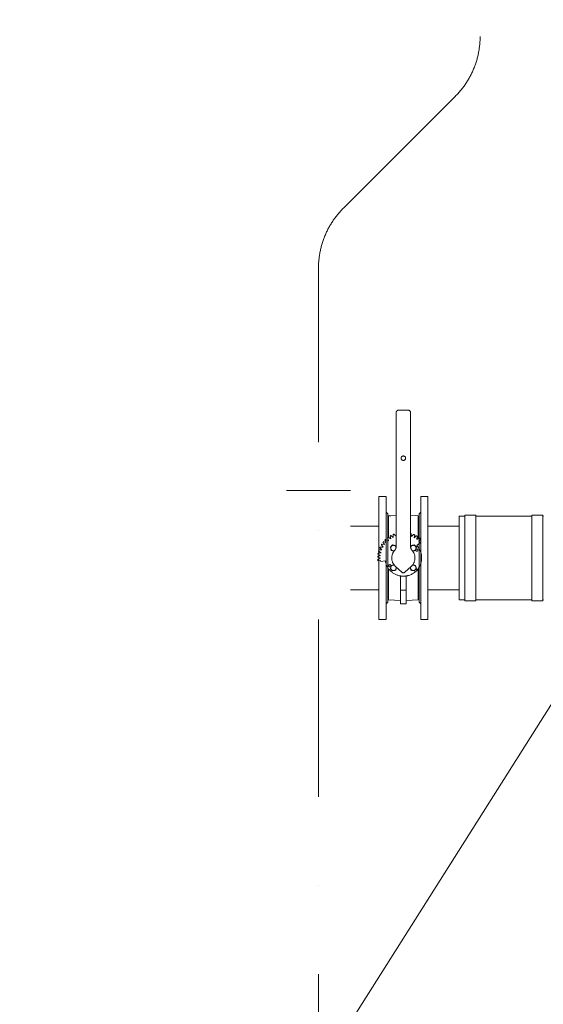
# Model space of a CAD drawing. Header units: millimetres. Extents: x -25606 to 96684, y -22894 to 47132.
# Tile 53 of 89: x 7335 to 8273, y 6566 to 8330. Entities that reach past the tile are written whole.
import ezdxf
from ezdxf import colors
from ezdxf.entities.mleader import LeaderData, LeaderLine
from ezdxf.math import Vec2, Vec3

# ---------------------------------------------------------------- set-up
doc = ezdxf.new("R2010")
doc.units = ezdxf.units.MM
doc.header["$LTSCALE"] = 50
doc.linetypes.add('A_CARA_16', pattern=[11.4, 6, -1.8, 0, -1.8, 0, -1.8])
doc.linetypes.add('DASHDOT', pattern=[25.4, 12.7, -6.35, 0, -6.35])
for name, color, linetype, lineweight in [('CA_POHHRA18', 8, 'Continuous', 18), ('CA_TEXT25', 7, 'Continuous', 25), ('CA_TG', 9, 'A_CARA_16', 13)]:
    doc.layers.add(name, color=color, linetype=linetype, lineweight=lineweight)
doc.layers.add('Obrysy', color=2, linetype='Continuous')
doc.styles.add('ROMANS', font='romans.shx', dxfattribs={"width": 0.8})

# ---------------------------------------------------------------- blocks, each defined once
blk = doc.blocks.new('*U183')
for p, q in [((-75.3, 26.4), (-76.5, 5.1)), ((-19.2, 26.4), (-75.3, 26.4)), ((-16.9, 28), (-71.2, 28)), ((-17.6, 28), (-71.2, 28)), ((-71.2, 28), (-71.2, 26.4)), ((-47.8, 26.7), (-47.8, 26.7)), ((-19.2, 23.3), (-23.3, 19.2)), ((-23.3, 19.2), (-21.8, 13.6)), ((-19.2, 23.3), (-13.6, 21.8)), ((-13.6, 21.8), (-12.3, 16.8)), ((13.6, 21.8), (12.3, 16.8)), ((19.2, 23.3), (13.6, 21.8)), ((23.3, 19.2), (19.2, 23.3)), ((23.3, 19.2), (21.8, 13.6)), ((22.2, 24), (27.5, 30.4)), ((27.5, 30.4), (30.3, 27.6)), ((30.3, 27.6), (33.5, 31.5)), ((33.3, 23.9), (36.1, 28.5)), ((33.3, 23.9), (38.7, 24.9)), ((34.9, 26.4), (75.3, 26.4)), ((35.8, 28), (71.2, 28)), ((36.1, 19.4), (39.7, 23.2)), ((36.1, 19.4), (41.2, 20.4)), ((38.3, 14.5), (42.2, 18.2)), ((71.2, 28), (71.2, 26.4)), ((71.2, 28), (71.2, 26.4)), ((75.3, 26.4), (76, 13)), ((-57.8, 5.1), (-82.4, 5.1)), ((-82.4, 0), (-82.4, 5.1)), ((-82.4, -5.1), (-82.4, 0)), ((-57.9, 0), (-57.8, 5.1)), ((-57.9, 0), (-57.8, -5.1)), ((-57.8, 5.1), (-32.3, 5.1)), ((-15.4, 13.9), (-25.6, 2.7)), ((-21.8, 13.6), (-16.9, 12.3)), ((21.8, 13.6), (19.5, 13)), ((19.7, 13), (44.1, 13)), ((38.3, 14.5), (43.8, 13.9)), ((44.1, 13), (260, 13)), ((265, 8), (265, 0)), ((265, 0), (265, -8)), ((-57.8, -5.1), (-82.4, -5.1)), ((-76.5, -5.1), (-75.3, -26.4)), ((-57.8, -5.1), (-32.3, -5.1)), ((-25.6, -2.7), (-15.4, -13.9)), ((-23.3, -19.2), (-21.8, -13.6)), ((-21.8, -13.6), (-16.9, -12.3)), ((-13.6, -21.8), (-12.3, -16.8)), ((13.6, -21.8), (12.3, -16.8)), ((21.8, -13.6), (19.5, -13)), ((260, -13), (19.7, -13)), ((23.3, -19.2), (21.8, -13.6)), ((38.9, -13), (42.8, -17)), ((76, -13), (75.3, -26.4)), ((-75.6, -22.3), (-75.3, -26.4)), ((-19.9, -26.4), (-75.3, -26.4)), ((-71.2, -28), (-71.2, -26.4)), ((-71.2, -28), (-71.2, -26.4)), ((-17.6, -28), (-71.2, -28)), ((-17.6, -28), (-71.2, -28)), ((-23.3, -19.2), (-19.2, -23.3)), ((-19.2, -23.3), (-13.6, -21.8)), ((-5.3, -32.3), (-6.6, -40.5)), ((19.2, -23.3), (13.6, -21.8)), ((19.2, -23.3), (23.3, -19.2)), ((24, -33.6), (28.1, -36.5)), ((24, -33.6), (24.8, -38.8)), ((27.2, -30.7), (32.2, -32.9)), ((27.2, -30.7), (32.2, -32.9)), ((27.2, -30.7), (29.3, -35.5)), ((27.2, -30.7), (29.3, -35.5)), ((30.9, -26.9), (36, -28.7)), ((30.9, -26.9), (33.3, -31.8)), ((34.2, -22.6), (39.5, -23.6)), ((34.2, -22.6), (39.5, -23.6)), ((34.2, -22.6), (37.1, -27.2)), ((34.2, -22.6), (37.1, -27.2)), ((36.5, -28), (71.2, -28)), ((36.7, -26.4), (75.3, -26.4)), ((36.8, -18), (42.2, -18.2)), ((36.8, -18), (42.2, -18.2)), ((36.8, -18), (40.2, -22.4)), ((71.2, -28), (71.2, -26.4)), ((75.5, -22.3), (75.3, -26.4)), ((-6.6, -40.5), (-4.6, -40.7)), ((-4.6, -40.7), (-5.4, -45.7)), ((-0.3, -41), (-2.3, -45.9)), ((-0.3, -41), (1.5, -46)), ((4.1, -40.8), (3.1, -45.9)), ((4.1, -40.8), (6.9, -45.5)), ((9.4, -39.9), (8.5, -45.2)), ((9.4, -39.9), (12.4, -44.3)), ((14.5, -38.3), (14.3, -43.7)), ((14.5, -38.3), (18.2, -42.2)), ((19.4, -36.1), (23.7, -39.4)), ((19.4, -36.1), (19.5, -41.7))]:
    blk.add_line(p, q)
for centre, radius in [((14, 24.2), 2), ((178.7, 0), 4), ((-14, -24.2), 2)]:
    blk.add_circle(centre, radius)
for centre, radius, start, end in [((0, 0), 32.7, 126.0243, 171.0523), ((-17.7, 17.7), 5, 344.2801, 284.7336), ((0, 0), 32.7, 121.1931, 126.0243), ((0, 0), 32.7, 47.2303, 121.1931), ((0, 0), 20.8, 46.8523, 137.924), ((17.7, 17.7), 5, 290.7939, 195.7199), ((0, 0), 46, 38.2392, 43.2417), ((0, 0), 46, 30.2698, 32.8357), ((0, 0), 46, 23.3377, 26.3532), ((0, 0), 32.7, 171.0523, 188.9477), ((-22.6, 0), 4, 137.924, 222.076), ((19.7, 21), 8, 226.8523, 270), ((0, 0), 46, 16.416, 17.6258), ((260, 8), 5, 0, 90), ((0, 0), 32.7, 188.9477, 260.7364), ((-17.7, -17.7), 5, 75.2664, 15.7199), ((0, 0), 20.8, 222.076, 313.1477), ((17.7, -17.7), 5, 164.2801, 69.2061), ((19.7, -21), 8, 90, 133.1477), ((0, 0), 46, 336.7025, 338.3403), ((260, -8), 5, 270, 0), ((0, 0), 46, 314.3554, 316.3462), ((0, 0), 46, 321.4058, 323.8225), ((0, 0), 46, 329.0686, 330.8209), ((0, 0), 46, 263.2283, 267.0965), ((0, 0), 46, 271.8464, 273.8433), ((0, 0), 46, 278.6189, 280.6097), ((0, 0), 46, 285.6694, 288.0861), ((0, 0), 46, 293.3321, 295.0845), ((0, 0), 46, 300.9661, 302.6039), ((0, 0), 46, 307.5828, 309.5797)]:
    blk.add_arc(centre, radius, start, end)
blk = doc.blocks.new('*U177')
for p, q in [((-13, 110), (0, 110)), ((-13, 110), (-13, -110)), ((0, 110), (0, -110)), ((-13, 82), (-16, 79)), ((-16, 79), (-16, -79)), ((-13, 82), (-13, 82)), ((-13, -82), (-16, -79)), ((-13, -82), (-13, -82)), ((-13, -110), (0, -110))]:
    blk.add_line(p, q)
blk = doc.blocks.new('tg')
at = {"linetype": 'DASHDOT', "ltscale": 0.5}
for p, q in [((3832.5, 7019.2), (4032.8, 7219.5)), ((3787.9, 4694.7), (3787.9, 6911.7))]:
    blk.add_line(p, q, dxfattribs=at)
for p, q in [((3845.1, 6513.8), (3730.8, 6513.8)), ((4039.9, 6317.9), (4039.9, 6467.6)), ((4039.9, 6467.6), (4049.9, 6467.6)), ((4049.9, 6469.6), (4069.9, 6469.6)), ((4049.9, 6315.9), (4049.9, 6469.6)), ((4049.9, 6469.6), (4069.9, 6469.6)), ((4069.9, 6469.6), (4069.9, 6315.9)), ((4069.9, 6467.6), (4169.9, 6467.6)), ((4169.9, 6469.6), (4189.9, 6469.6)), ((4169.9, 6315.9), (4169.9, 6469.6)), ((4169.9, 6469.6), (4189.9, 6469.6)), ((4189.9, 6469.6), (4189.9, 6315.9)), ((4189.9, 6467.6), (4190.9, 6467.6)), ((3896, 6449.9), (3845.1, 6449.9)), ((4039.9, 6449.9), (3983.9, 6449.9)), ((3896, 6335.6), (3845.1, 6335.6)), ((4039.9, 6335.6), (3983.9, 6335.6)), ((4039.9, 6317.9), (4049.9, 6317.9)), ((4049.9, 6315.9), (4069.9, 6315.9)), ((4069.9, 6317.9), (4169.9, 6317.9)), ((4169.9, 6315.9), (4189.9, 6315.9)), ((4189.9, 6317.9), (4190.9, 6317.9))]:
    blk.add_line(p, q)
for centre, start, end in [((3925.3, 7327), 315, 0), ((3939.9, 6911.7), 135, 180)]:
    blk.add_arc(centre, 152, start, end, dxfattribs=at)
at = {"xscale": -1}
for name, p, rotation in [('*U183', (3939.9, 6392.7), 269.9999999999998), ('*U177', (3896, 6392.7), 359.9999999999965)]:
    blk.add_blockref(name, p, dxfattribs=dict(at, rotation=rotation))
blk.add_blockref('*U177', (3983.9, 6392.7))
blk = doc.blocks.new('_Dot')
at = {"layer": 'Obrysy', "color": 0, "lineweight": -2}
blk.add_line((-0.5, 0), (-1, 0), dxfattribs=at)
at = {"layer": 'Obrysy', "color": 0, "const_width": 0.5}
blk.add_lwpolyline([(-0.25, 0, 1), (0.25, 0, 1)], format="xyb", close=True, dxfattribs=at)

msp = doc.modelspace()

# ---------------------------------------------------------------- linework, layer by layer
at = {"layer": 'CA_POHHRA18'}
msp.add_line((6997.48, 5063.28), (9458.76, 8958.28), dxfattribs=at)

# ---------------------------------------------------------------- block references
at = {"layer": 'CA_TG'}
msp.add_blockref('tg', (4082.27, 973.28), dxfattribs=at)

# ---------------------------------------------------------------- next in the draw order: leaders
at = {"layer": 'CA_TEXT25'}
ml = msp.add_multileader_mtext('Standard', dxfattribs=at)
ml.set_content("\\A1;KANALIZACE DEŠŤOVÁ KG 125 PVC, celk.délka ~43m'\\Phloubka cca 1,0m\\Pvč. výkopu, podsypu, zásypu, všech tvarovek\\P+ 4ks lapač střešních splavenin DN125", color=256, style='ROMANS')
ml.set_leader_properties()
ml.set_arrow_properties(name='DOT')
ml.build(insert=Vec2(0, 0))
ml.multileader.update_dxf_attribs({"dogleg_length": 50, "arrow_head_size": 25})
ctx = ml.context
ctx.base_point, ctx.char_height, ctx.arrow_head_size, ctx.landing_gap_size, ctx.plane_origin = Vec3(5603.84, 10445.16), 100, 25, 50, Vec3(-7215.44, -4826.76)
notes = []
notes.append((ctx, [(0, (1, 1, 0), (5507.81, 10445.16), (1, 0), 96.03, [(1, [(5260.5, 9856.41)], 0, [])])]))
ctx.mtext.insert, ctx.mtext.defined_height, ctx.mtext.line_spacing_factor, ctx.mtext.line_spacing_style, ctx.mtext.flow_direction = Vec3(5653.84, 10511.83), 1.341504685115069e-11, 0.9, 2, 5
ctx.mtext.has_bg_fill, ctx.mtext.bg_color, ctx.mtext.bg_scale_factor, ctx.mtext.bg_transparency, ctx.mtext.use_window_bg_color = 1, -1073741824, 1, 0, 1
for ctx, leaders in notes:
    for number, flags, end, landing, length, lines in leaders:
        leader = LeaderData()
        leader.index, (leader.has_last_leader_line, leader.has_dogleg_vector, leader.attachment_direction) = number, flags
        leader.last_leader_point, leader.dogleg_vector, leader.dogleg_length = Vec3(end), Vec3(landing), length
        for number, points, colour, breaks in lines:
            line = LeaderLine()
            line.index, line.vertices, line.color, line.breaks = number, Vec3.list(points), colors.encode_raw_color(colour), breaks
            leader.lines.append(line)
        ctx.leaders.append(leader)

doc.saveas('drawing.dxf')
